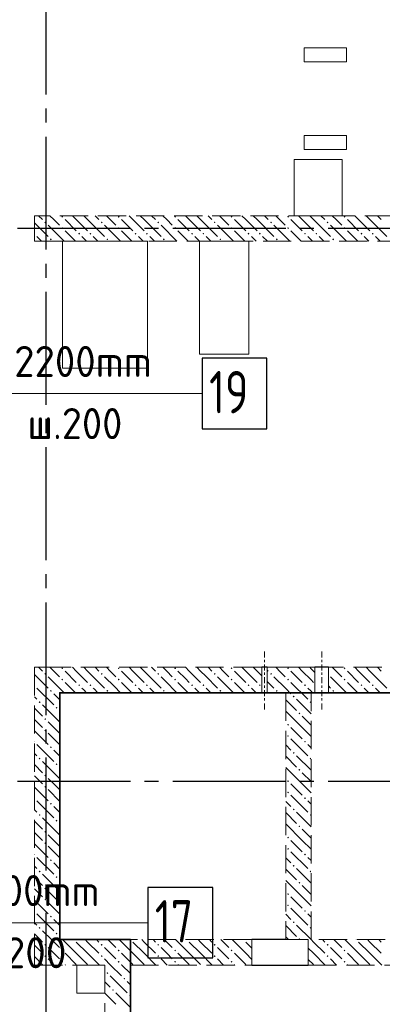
# Model space of a CAD drawing. Header units: millimetres. Extents: x 0 to 43617, y 0 to 59400.
# Tile 24 of 29: x 16140 to 18708, y 44672 to 51650. Entities that reach past the tile are written whole.
import ezdxf

# ---------------------------------------------------------------- set-up
doc = ezdxf.new("R2010")
doc.units = ezdxf.units.MM
doc.linetypes.add('______2', pattern=[270, 200, -70])
doc.linetypes.add('______5', pattern=[1100, 800, -100, 100, -100])
for name, color, linetype, lineweight in [('ДОП Верх по У', 7, 'Continuous', 25), ('Макрос окна_ макрос двери', 7, 'Continuous', 18), ('Оси', 40, '______5', 18), ('Позиционная метка номер позиции', 7, 'Continuous', 13), ('Размерная выноска', 7, 'Continuous', 13)]:
    doc.layers.add(name, color=color, linetype=linetype, lineweight=lineweight)
doc.layers.add('ЖБ Перекрытие верхний уровень', color=7, linetype='Continuous', lineweight=25, true_color=0xe0e0ff)
doc.layers.add('ЖБ Стена верхний уровень', color=7, linetype='Continuous', lineweight=25, true_color=0x006e00)
doc.styles.add('ISOCPEUR', font='txt')

msp = doc.modelspace()

# ---------------------------------------------------------------- hatches: boundary and pattern name
at = {"layer": 'ЖБ Стена верхний уровень', "linetype": 'Continuous', "lineweight": 18, "transparency": 33554687}
for points in [[(16434.5, 50253.1), (16440.9, 50259.6), (16447.4, 50253.1), (16440.9, 50246.6)], [(16834.5, 50253.1), (16840.9, 50259.6), (16847.4, 50253.1), (16840.9, 50246.6)], [(17234.5, 50253.1), (17240.9, 50259.6), (17247.4, 50253.1), (17240.9, 50246.6)], [(17634.5, 50253.1), (17640.9, 50259.6), (17647.4, 50253.1), (17640.9, 50246.6)], [(18034.5, 50253.1), (18040.9, 50259.6), (18047.4, 50253.1), (18040.9, 50246.6)], [(18434.5, 50253.1), (18440.9, 50259.6), (18447.4, 50253.1), (18440.9, 50246.6)], [(16314.5, 50213.1), (16321, 50219.6), (16327.5, 50213.1), (16321, 50206.6)], [(16434.5, 50173.1), (16440.9, 50179.6), (16447.4, 50173.1), (16440.9, 50166.6)], [(16714.5, 50213.1), (16721, 50219.6), (16727.5, 50213.1), (16721, 50206.6)], [(16834.5, 50173.1), (16840.9, 50179.6), (16847.4, 50173.1), (16840.9, 50166.6)], [(17114.5, 50213.1), (17121, 50219.6), (17127.5, 50213.1), (17121, 50206.6)], [(17234.5, 50173.1), (17240.9, 50179.6), (17247.4, 50173.1), (17240.9, 50166.6)], [(17514.5, 50213.1), (17521, 50219.6), (17527.5, 50213.1), (17521, 50206.6)], [(17634.5, 50173.1), (17640.9, 50179.6), (17647.4, 50173.1), (17640.9, 50166.6)], [(17914.5, 50213.1), (17921, 50219.6), (17927.5, 50213.1), (17921, 50206.6)], [(18034.5, 50173.1), (18040.9, 50179.6), (18047.4, 50173.1), (18040.9, 50166.6)], [(18314.5, 50213.1), (18321, 50219.6), (18327.5, 50213.1), (18321, 50206.6)], [(18434.5, 50173.1), (18440.9, 50179.6), (18447.4, 50173.1), (18440.9, 50166.6)], [(16244, 50136.6), (16247.4, 50133.1), (16244, 50129.7)], [(16554.4, 50133.1), (16560.9, 50139.6), (16567.4, 50133.1), (16560.9, 50126.6)], [(16634.5, 50133.1), (16640.9, 50139.6), (16647.4, 50133.1), (16640.9, 50126.6)], [(16954.4, 50133.1), (16960.9, 50139.6), (16967.4, 50133.1), (16960.9, 50126.6)], [(17034.5, 50133.1), (17040.9, 50139.6), (17047.4, 50133.1), (17040.9, 50126.6)], [(17354.4, 50133.1), (17360.9, 50139.6), (17367.4, 50133.1), (17360.9, 50126.6)], [(17434.5, 50133.1), (17440.9, 50139.6), (17447.4, 50133.1), (17440.9, 50126.6)], [(17754.4, 50133.1), (17760.9, 50139.6), (17767.4, 50133.1), (17760.9, 50126.6)], [(17834.5, 50133.1), (17840.9, 50139.6), (17847.4, 50133.1), (17840.9, 50126.6)], [(18154.4, 50133.1), (18160.9, 50139.6), (18167.4, 50133.1), (18160.9, 50126.6)], [(18234.5, 50133.1), (18240.9, 50139.6), (18247.4, 50133.1), (18240.9, 50126.6)], [(18554.4, 50133.1), (18560.9, 50139.6), (18567.4, 50133.1), (18560.9, 50126.6)], [(18634.5, 50133.1), (18640.9, 50139.6), (18647.4, 50133.1), (18640.9, 50126.6)], [(16354.4, 50093.1), (16360.9, 50099.6), (16367.4, 50093.1), (16360.9, 50086.6)], [(16754.4, 50093.1), (16760.9, 50099.6), (16767.4, 50093.1), (16760.9, 50086.6)], [(17154.4, 50093.1), (17160.9, 50099.6), (17167.4, 50093.1), (17160.9, 50086.6)], [(17554.4, 50093.1), (17560.9, 50099.6), (17567.4, 50093.1), (17560.9, 50086.6)], [(17954.4, 50093.1), (17960.9, 50099.6), (17967.4, 50093.1), (17960.9, 50086.6)], [(18354.4, 50093.1), (18360.9, 50099.6), (18367.4, 50093.1), (18360.9, 50086.6)], [(16434.5, 47053.1), (16440.9, 47059.6), (16447.4, 47053.1), (16440.9, 47046.6)], [(16834.5, 47053.1), (16840.9, 47059.6), (16847.4, 47053.1), (16840.9, 47046.6)], [(17234.5, 47053.1), (17240.9, 47059.6), (17247.4, 47053.1), (17240.9, 47046.6)], [(17634.5, 47053.1), (17640.9, 47059.6), (17647.4, 47053.1), (17640.9, 47046.6)], [(18034.5, 47053.1), (18040.9, 47059.6), (18047.4, 47053.1), (18040.9, 47046.6)], [(18434.5, 47053.1), (18440.9, 47059.6), (18447.4, 47053.1), (18440.9, 47046.6)], [(16314.5, 47013.1), (16321, 47019.6), (16327.5, 47013.1), (16321, 47006.6)], [(16434.5, 46973.1), (16440.9, 46979.6), (16447.4, 46973.1), (16440.9, 46966.6)], [(16714.5, 47013.1), (16721, 47019.6), (16727.5, 47013.1), (16721, 47006.6)], [(16834.5, 46973.1), (16840.9, 46979.6), (16847.4, 46973.1), (16840.9, 46966.6)], [(17114.5, 47013.1), (17121, 47019.6), (17127.5, 47013.1), (17121, 47006.6)], [(17514.5, 47013.1), (17521, 47019.6), (17527.5, 47013.1), (17521, 47006.6)], [(17634.5, 46973.1), (17640.9, 46979.6), (17647.4, 46973.1), (17640.9, 46966.6)], [(17914.5, 47013.1), (17921, 47019.6), (17927.5, 47013.1), (17921, 47006.6)], [(18034.5, 46973.1), (18040.9, 46979.6), (18047.4, 46973.1), (18040.9, 46966.6)], [(18326.5, 47014.1), (18327.4, 47013.1), (18326.5, 47012.2)], [(18434.5, 46973.1), (18440.9, 46979.6), (18447.4, 46973.1), (18440.9, 46966.6)], [(16244, 46936.6), (16247.4, 46933.1), (16244, 46929.7)], [(16354.4, 46893.1), (16360.9, 46899.6), (16367.4, 46893.1), (16360.9, 46886.6)], [(16554.4, 46933.1), (16560.9, 46939.6), (16567.4, 46933.1), (16560.9, 46926.6)], [(16634.5, 46933.1), (16640.9, 46939.6), (16647.4, 46933.1), (16640.9, 46926.6)], [(16754.4, 46893.1), (16760.9, 46899.6), (16767.4, 46893.1), (16760.9, 46886.6)], [(16954.4, 46933.1), (16960.9, 46939.6), (16967.4, 46933.1), (16960.9, 46926.6)], [(17034.5, 46933.1), (17040.9, 46939.6), (17047.4, 46933.1), (17040.9, 46926.6)], [(17154.4, 46893.1), (17160.9, 46899.6), (17167.4, 46893.1), (17160.9, 46886.6)], [(17354.4, 46933.1), (17360.9, 46939.6), (17367.4, 46933.1), (17360.9, 46926.6)], [(17434.5, 46933.1), (17440.9, 46939.6), (17447.4, 46933.1), (17440.9, 46926.6)], [(17554.4, 46893.1), (17560.9, 46899.6), (17567.4, 46893.1), (17560.9, 46886.6)], [(17754.4, 46933.1), (17760.9, 46939.6), (17767.4, 46933.1), (17760.9, 46926.6)], [(17834.5, 46933.1), (17840.9, 46939.6), (17847.4, 46933.1), (17840.9, 46926.6)], [(17954.4, 46893.1), (17960.9, 46899.6), (17967.4, 46893.1), (17960.9, 46886.6)], [(18154.4, 46933.1), (18160.9, 46939.6), (18167.4, 46933.1), (18160.9, 46926.6)], [(18354.4, 46893.1), (18360.9, 46899.6), (18367.4, 46893.1), (18360.9, 46886.6)], [(18554.4, 46933.1), (18560.9, 46939.6), (18567.4, 46933.1), (18560.9, 46926.6)], [(18634.5, 46933.1), (18640.9, 46939.6), (18647.4, 46933.1), (18640.9, 46926.6)], [(18074.5, 46853.1), (18081, 46859.6), (18087.5, 46853.1), (18081, 46846.6)], [(16274.5, 46813.1), (16281, 46819.6), (16287.5, 46813.1), (16281, 46806.6)], [(16394.5, 46773.1), (16401, 46779.6), (16407.5, 46773.1), (16401, 46766.6)], [(18194.5, 46813.1), (18201, 46819.6), (18204, 46816.6), (18204, 46809.7), (18201, 46806.6)], [(16314.5, 46693.1), (16321, 46699.6), (16327.5, 46693.1), (16321, 46686.6)], [(18114.5, 46733.1), (18121, 46739.6), (18127.5, 46733.1), (18121, 46726.6)], [(16314.5, 46613.1), (16321, 46619.6), (16327.5, 46613.1), (16321, 46606.6)], [(18034.5, 46653.1), (18040.9, 46659.6), (18047.4, 46653.1), (18040.9, 46646.6)], [(18034.5, 46573.1), (18040.9, 46579.6), (18047.4, 46573.1), (18040.9, 46566.6)], [(16244, 46536.6), (16247.4, 46533.1), (16244, 46529.7)], [(16354.4, 46493.1), (16360.9, 46499.6), (16367.4, 46493.1), (16360.9, 46486.6)], [(18154.4, 46533.1), (18160.9, 46539.6), (18167.4, 46533.1), (18160.9, 46526.6)], [(16274.5, 46413.1), (16281, 46419.6), (16287.5, 46413.1), (16281, 46406.6)], [(18074.5, 46453.1), (18081, 46459.6), (18087.5, 46453.1), (18081, 46446.6)], [(18194.5, 46413.1), (18201, 46419.6), (18204, 46416.6), (18204, 46409.7), (18201, 46406.6)], [(16394.5, 46373.1), (16401, 46379.6), (16407.5, 46373.1), (16401, 46366.6)], [(18114.5, 46333.1), (18121, 46339.6), (18127.5, 46333.1), (18121, 46326.6)], [(16314.5, 46293.1), (16321, 46299.6), (16327.5, 46293.1), (16321, 46286.6)], [(16314.5, 46213.1), (16321, 46219.6), (16327.5, 46213.1), (16321, 46206.6)], [(18034.5, 46253.1), (18040.9, 46259.6), (18047.4, 46253.1), (18040.9, 46246.6)], [(16244, 46136.6), (16247.4, 46133.1), (16244, 46129.7)], [(18034.5, 46173.1), (18040.9, 46179.6), (18047.4, 46173.1), (18040.9, 46166.6)], [(18154.4, 46133.1), (18160.9, 46139.6), (18167.4, 46133.1), (18160.9, 46126.6)], [(16354.4, 46093.1), (16360.9, 46099.6), (16367.4, 46093.1), (16360.9, 46086.6)], [(18074.5, 46053.1), (18081, 46059.6), (18087.5, 46053.1), (18081, 46046.6)], [(16274.5, 46013.1), (16281, 46019.6), (16287.5, 46013.1), (16281, 46006.6)], [(18194.5, 46013.1), (18201, 46019.6), (18204, 46016.6), (18204, 46009.7), (18201, 46006.6)], [(16394.5, 45973.1), (16401, 45979.6), (16407.5, 45973.1), (16401, 45966.6)], [(18114.5, 45933.1), (18121, 45939.6), (18127.5, 45933.1), (18121, 45926.6)], [(16314.5, 45893.1), (16321, 45899.6), (16327.5, 45893.1), (16321, 45886.6)], [(18034.5, 45853.1), (18040.9, 45859.6), (18047.4, 45853.1), (18040.9, 45846.6)], [(16314.5, 45813.1), (16321, 45819.6), (16327.5, 45813.1), (16321, 45806.6)], [(18034.5, 45773.1), (18040.9, 45779.6), (18047.4, 45773.1), (18040.9, 45766.6)], [(16244, 45736.6), (16247.4, 45733.1), (16244, 45729.7)], [(18154.4, 45733.1), (18160.9, 45739.6), (18167.4, 45733.1), (18160.9, 45726.6)], [(16354.4, 45693.1), (16360.9, 45699.6), (16367.4, 45693.1), (16360.9, 45686.6)], [(18074.5, 45653.1), (18081, 45659.6), (18087.5, 45653.1), (18081, 45646.6)], [(16274.5, 45613.1), (16281, 45619.6), (16287.5, 45613.1), (16281, 45606.6)], [(16394.5, 45573.1), (16401, 45579.6), (16407.5, 45573.1), (16401, 45566.6)], [(18194.5, 45613.1), (18201, 45619.6), (18204, 45616.6), (18204, 45609.7), (18201, 45606.6)], [(16314.5, 45493.1), (16321, 45499.6), (16327.5, 45493.1), (16321, 45486.6)], [(18114.5, 45533.1), (18121, 45539.6), (18127.5, 45533.1), (18121, 45526.6)], [(18034.5, 45453.1), (18040.9, 45459.6), (18047.4, 45453.1), (18040.9, 45446.6)], [(16314.5, 45413.1), (16321, 45419.6), (16327.5, 45413.1), (16321, 45406.6)], [(18034.5, 45373.1), (18040.9, 45379.6), (18047.4, 45373.1), (18040.9, 45366.6)], [(16244, 45336.6), (16247.4, 45333.1), (16244, 45329.7)], [(16354.4, 45293.1), (16360.9, 45299.6), (16367.4, 45293.1), (16360.9, 45286.6)], [(18154.4, 45333.1), (18160.9, 45339.6), (18167.4, 45333.1), (18160.9, 45326.6)], [(16274.5, 45213.1), (16281, 45219.6), (16287.5, 45213.1), (16281, 45206.6)], [(18074.5, 45253.1), (18081, 45259.6), (18087.5, 45253.1), (18081, 45246.6)], [(18194.5, 45213.1), (18201, 45219.6), (18204, 45216.6), (18204, 45209.7), (18201, 45206.6)], [(16394.5, 45173.1), (16401, 45179.6), (16407.5, 45173.1), (16401, 45166.6)], [(16314.5, 45093.1), (16321, 45099.6), (16327.5, 45093.1), (16321, 45086.6)], [(16524.3, 45130), (16521, 45126.6), (16517.6, 45130)], [(16714.5, 45093.1), (16721, 45099.6), (16727.5, 45093.1), (16721, 45086.6)], [(16924.3, 45130), (16921, 45126.6), (16917.6, 45130)], [(17114.5, 45093.1), (17121, 45099.6), (17127.5, 45093.1), (17121, 45086.6)], [(17324.3, 45130), (17321, 45126.6), (17317.6, 45130)], [(17514.5, 45093.1), (17521, 45099.6), (17527.5, 45093.1), (17521, 45086.6)], [(17724.3, 45130), (17721, 45126.6), (17717.6, 45130)], [(18114.5, 45133.1), (18121, 45139.6), (18127.5, 45133.1), (18124.3, 45130), (18117.6, 45130)], [(18314.5, 45093.1), (18321, 45099.6), (18327.4, 45093.1), (18321, 45086.6)], [(18524.3, 45130), (18521, 45126.6), (18517.6, 45130)], [(16314.5, 45013.1), (16321, 45019.6), (16327.5, 45013.1), (16321, 45006.6)], [(16434.5, 45053.1), (16440.9, 45059.6), (16447.4, 45053.1), (16440.9, 45046.6)], [(16714.5, 45013.1), (16721, 45019.6), (16727.5, 45013.1), (16721, 45006.6)], [(16834.5, 45053.1), (16840.9, 45059.6), (16847.4, 45053.1), (16840.9, 45046.6)], [(17114.5, 45013.1), (17121, 45019.6), (17127.5, 45013.1), (17121, 45006.6)], [(17234.5, 45053.1), (17240.9, 45059.6), (17247.4, 45053.1), (17240.9, 45046.6)], [(17514.5, 45013.1), (17521, 45019.6), (17527.5, 45013.1), (17521, 45006.6)], [(17634.5, 45053.1), (17640.9, 45059.6), (17647.4, 45053.1), (17640.9, 45046.6)], [(18314.5, 45013.1), (18321, 45019.6), (18327.4, 45013.1), (18321, 45006.6)], [(18434.5, 45053.1), (18440.9, 45059.6), (18447.4, 45053.1), (18440.9, 45046.6)], [(16434.5, 44973.1), (16440.9, 44979.6), (16447.4, 44973.1), (16440.9, 44966.6)], [(16834.5, 44973.1), (16840.9, 44979.6), (16847.4, 44973.1), (16840.9, 44966.6)], [(17234.5, 44973.1), (17240.9, 44979.6), (17247.4, 44973.1), (17240.9, 44966.6)], [(17634.5, 44973.1), (17640.9, 44979.6), (17647.4, 44973.1), (17640.9, 44966.6)], [(18434.5, 44973.1), (18440.9, 44979.6), (18447.4, 44973.1), (18440.9, 44966.6)], [(16754.4, 44893.1), (16760.9, 44899.6), (16767.4, 44893.1), (16760.9, 44886.6)], [(16874.5, 44853.1), (16881, 44859.6), (16887.5, 44853.1), (16881, 44846.6)], [(16794.5, 44773.1), (16801, 44779.6), (16807.5, 44773.1), (16801, 44766.6)], [(16914.5, 44733.1), (16921, 44739.6), (16924, 44736.6), (16924, 44729.7), (16921, 44726.6)]]:
    msp.add_hatch(color=7, dxfattribs=at).paths.add_polyline_path(points, flags=16)
h = msp.add_hatch(color=7, dxfattribs=at)
h.paths.add_polyline_path([(17246.9, 46972.6), (17236.2, 46971.4), (17240.9, 46966.6)])
h.paths.add_polyline_path([(17234.5, 46973.1), (17240.9, 46979.6), (17247.4, 46973.1), (17246.9, 46972.6), (17236.2, 46971.4)], flags=16)

# ---------------------------------------------------------------- linework, layer by layer
at = {"layer": 'ДОП Верх по У', "color": 7, "linetype": 'Continuous', "lineweight": 13, "transparency": 33554687}
for p, q in [((15231.6, 49000), (17317.6, 49000)), ((14847.2, 45250), (16955.2, 45250))]:
    msp.add_line(p, q, dxfattribs=at)
at = {"layer": 'ДОП Верх по У', "color": 7, "linetype": 'Continuous', "lineweight": 25, "transparency": 33554687}
for points in [[(17431.6, 48750), (17891.6, 48750), (17891.6, 49250), (17431.6, 49250), (17431.6, 48750)], [(17047.2, 45000), (17507.2, 45000), (17507.2, 45500), (17047.2, 45500), (17047.2, 45000)]]:
    msp.add_lwpolyline(points, dxfattribs=at)
at = {"layer": 'ЖБ Перекрытие верхний уровень', "color": 7, "linetype": 'Continuous', "lineweight": 18, "transparency": 33554687}
for p, q in [((18454, 51450), (18154, 51450)), ((18154, 51450), (18154, 51350)), ((18454, 51350), (18454, 51450)), ((18154, 51350), (18454, 51350)), ((18454, 50830), (18154, 50830)), ((18154, 50830), (18154, 50730)), ((18454, 50730), (18454, 50830)), ((18154, 50730), (18454, 50730)), ((18424, 50660), (18084, 50660)), ((18084, 50660), (18084, 50260)), ((18424, 50260), (18424, 50660)), ((18084, 50260), (18424, 50260)), ((17044, 50080), (16444, 50080)), ((16444, 50080), (16444, 49180)), ((17044, 49180), (17044, 50080)), ((17764, 50080), (17414, 50080)), ((17414, 50080), (17414, 49280)), ((17764, 49280), (17764, 50080)), ((17414, 49280), (17764, 49280)), ((16444, 49180), (17044, 49180)), ((20864, 46880), (16424, 46880)), ((16424, 46880), (16424, 45130)), ((16424, 45130), (16924, 45130)), ((16924, 45130), (16924, 44950)), ((16744, 44950), (16544, 44950)), ((16544, 44950), (16544, 44750)), ((16744, 44750), (16744, 44950)), ((16924, 44950), (16924, 43755)), ((16544, 44750), (16744, 44750))]:
    msp.add_line(p, q, dxfattribs=at)
at = {"layer": 'ЖБ Стена верхний уровень', "color": 251, "linetype": '______2', "lineweight": 13, "true_color": 0x656565, "transparency": 33554687}
for p, q in [((22024, 50260), (16244, 50260)), ((16244, 50260), (16244, 50080)), ((16244, 50080), (22024, 50080)), ((16424, 47060), (16244, 47060)), ((16244, 47060), (16244, 45130)), ((17854, 47060), (16424, 47060)), ((17854, 47060), (17854, 46880)), ((17854, 47060), (17854, 46880)), ((17894, 46880), (17894, 47060)), ((17894, 46880), (17894, 47060)), ((18024, 47060), (17894, 47060)), ((18204, 47060), (18024, 47060)), ((18231.5, 47060), (18204, 47060)), ((18231.5, 47060), (18231.5, 46880)), ((18326.5, 46880), (18326.5, 47060)), ((20864, 47060), (18326.5, 47060)), ((16424, 46880), (17854, 46880)), ((16424, 45130), (16424, 46880)), ((17894, 46880), (18024, 46880)), ((18024, 46880), (18024, 45130)), ((18204, 46880), (18231.5, 46880)), ((18204, 45130), (18204, 46880)), ((18326.5, 46880), (20864, 46880)), ((16244, 45130), (16244, 44950)), ((17784, 45130), (16424, 45130)), ((17784, 45130), (17784, 44950)), ((18024, 45130), (18184, 45130)), ((18184, 44950), (18184, 45130)), ((20619, 45130), (18204, 45130)), ((16244, 44950), (16744, 44950)), ((16744, 44950), (16744, 42420)), ((16924, 43855), (16924, 44950)), ((16924, 44950), (17784, 44950)), ((18184, 44950), (20619, 44950))]:
    msp.add_line(p, q, dxfattribs=at)
at = {"layer": 'ЖБ Стена верхний уровень', "color": 9, "linetype": 'Continuous', "lineweight": 18, "true_color": 0xc7c7c7, "transparency": 33554687}
for p, q in [((16274.1, 50260), (16301, 50233.1)), ((16381, 50233.1), (16354.1, 50260)), ((16540.9, 50233.1), (16514.1, 50260)), ((16594.1, 50260), (16621, 50233.1)), ((16674.1, 50260), (16701, 50233.1)), ((16781, 50233.1), (16754.1, 50260)), ((16940.9, 50233.1), (16914.1, 50260)), ((16994.1, 50260), (17021, 50233.1)), ((17074.1, 50260), (17101, 50233.1)), ((17181, 50233.1), (17154.1, 50260)), ((17340.9, 50233.1), (17314.1, 50260)), ((17394.1, 50260), (17421, 50233.1)), ((17474.1, 50260), (17501, 50233.1)), ((17581, 50233.1), (17554.1, 50260)), ((17740.9, 50233.1), (17714.1, 50260)), ((17794.1, 50260), (17821, 50233.1)), ((17874.1, 50260), (17901, 50233.1)), ((17981, 50233.1), (17954.1, 50260)), ((18140.9, 50233.1), (18114.1, 50260)), ((18194.1, 50260), (18221, 50233.1)), ((18274.1, 50260), (18301, 50233.1)), ((18381, 50233.1), (18354.1, 50260)), ((18540.9, 50233.1), (18514.1, 50260)), ((18594.1, 50260), (18621, 50233.1)), ((18674.1, 50260), (18701, 50233.1)), ((16244, 50210.1), (16340.9, 50113.1)), ((16340.9, 50193.1), (16454.1, 50080)), ((16421, 50193.1), (16381, 50233.1)), ((16460.9, 50233.1), (16540.9, 50153.1)), ((16540.9, 50233.1), (16621, 50153.1)), ((16621, 50233.1), (16740.9, 50113.1)), ((16740.9, 50193.1), (16854.1, 50080)), ((16821, 50193.1), (16781, 50233.1)), ((16860.9, 50233.1), (16940.9, 50153.1)), ((16940.9, 50233.1), (17021, 50153.1)), ((17021, 50233.1), (17140.9, 50113.1)), ((17140.9, 50193.1), (17254.1, 50080)), ((17221, 50193.1), (17181, 50233.1)), ((17260.9, 50233.1), (17340.9, 50153.1)), ((17340.9, 50233.1), (17421, 50153.1)), ((17421, 50233.1), (17540.9, 50113.1)), ((17540.9, 50193.1), (17654.1, 50080)), ((17621, 50193.1), (17581, 50233.1)), ((17660.9, 50233.1), (17740.9, 50153.1)), ((17740.9, 50233.1), (17821, 50153.1)), ((17821, 50233.1), (17940.9, 50113.1)), ((17940.9, 50193.1), (18054.1, 50080)), ((18021, 50193.1), (17981, 50233.1)), ((18060.9, 50233.1), (18140.9, 50153.1)), ((18140.9, 50233.1), (18221, 50153.1)), ((18221, 50233.1), (18340.9, 50113.1)), ((18340.9, 50193.1), (18454.1, 50080)), ((18421, 50193.1), (18381, 50233.1)), ((18460.9, 50233.1), (18540.9, 50153.1)), ((18540.9, 50233.1), (18621, 50153.1)), ((18621, 50233.1), (18740.9, 50113.1)), ((16260.9, 50113.1), (16294.1, 50080)), ((16460.9, 50153.1), (16534.1, 50080)), ((16614.1, 50080), (16581, 50113.1)), ((16660.9, 50113.1), (16694.1, 50080)), ((16860.9, 50153.1), (16934.1, 50080)), ((17014.1, 50080), (16981, 50113.1)), ((17060.9, 50113.1), (17094.1, 50080)), ((17260.9, 50153.1), (17334.1, 50080)), ((17414.1, 50080), (17381, 50113.1)), ((17460.9, 50113.1), (17494.1, 50080)), ((17660.9, 50153.1), (17734.1, 50080)), ((17814.1, 50080), (17781, 50113.1)), ((17860.9, 50113.1), (17894.1, 50080)), ((18060.9, 50153.1), (18134.1, 50080)), ((18214.1, 50080), (18181, 50113.1)), ((18260.9, 50113.1), (18294.1, 50080)), ((18460.9, 50153.1), (18534.1, 50080)), ((18614.1, 50080), (18581, 50113.1)), ((18660.9, 50113.1), (18694.1, 50080)), ((16274.1, 47060), (16301, 47033.1)), ((16381, 47033.1), (16354.1, 47060)), ((16421, 46993.1), (16381, 47033.1)), ((16460.9, 47033.1), (16540.9, 46953.1)), ((16540.9, 47033.1), (16514.1, 47060)), ((16540.9, 47033.1), (16621, 46953.1)), ((16594.1, 47060), (16621, 47033.1)), ((16674.1, 47060), (16701, 47033.1)), ((16781, 47033.1), (16754.1, 47060)), ((16821, 46993.1), (16781, 47033.1)), ((16860.9, 47033.1), (16940.9, 46953.1)), ((16940.9, 47033.1), (16914.1, 47060)), ((16940.9, 47033.1), (17021, 46953.1)), ((16994.1, 47060), (17021, 47033.1)), ((17074.1, 47060), (17101, 47033.1)), ((17181, 47033.1), (17154.1, 47060)), ((17221, 46993.1), (17181, 47033.1)), ((17340.9, 47033.1), (17314.1, 47060)), ((17394.1, 47060), (17421, 47033.1)), ((17474.1, 47060), (17501, 47033.1)), ((17581, 47033.1), (17554.1, 47060)), ((17740.9, 47033.1), (17714.1, 47060)), ((17821, 47033.1), (17854, 47000.1)), ((17894, 47040.1), (17901, 47033.1)), ((18021, 46993.1), (17981, 47033.1)), ((18060.9, 47033.1), (18140.9, 46953.1)), ((18140.9, 47033.1), (18114.1, 47060)), ((18140.9, 47033.1), (18204, 46970.1)), ((18194.1, 47060), (18204, 47050.1)), ((18204, 47050.1), (18221, 47033.1)), ((18221, 47033.1), (18231.5, 47022.6)), ((18381, 47033.1), (18354.1, 47060)), ((18421, 46993.1), (18381, 47033.1)), ((18460.9, 47033.1), (18540.9, 46953.1)), ((18540.9, 47033.1), (18514.1, 47060)), ((18540.9, 47033.1), (18621, 46953.1)), ((18594.1, 47060), (18621, 47033.1)), ((18621, 47033.1), (18740.9, 46913.1)), ((18674.1, 47060), (18701, 47033.1)), ((16244, 47010.1), (16340.9, 46913.1)), ((16340.9, 46993.1), (16424, 46910.1)), ((17540.9, 46993.1), (17654.1, 46880)), ((17940.9, 46993.1), (18024, 46910.1)), ((18204, 46970.1), (18221, 46953.1)), ((18340.9, 46993.1), (18454.1, 46880)), ((16260.9, 46913.1), (16381, 46793.1)), ((17014.1, 46880), (16981, 46913.1)), ((17060.9, 46913.1), (17094.1, 46880)), ((17260.9, 46953.1), (17334.1, 46880)), ((17414.1, 46880), (17381, 46913.1)), ((17460.9, 46913.1), (17494.1, 46880)), ((17660.9, 46953.1), (17734.1, 46880)), ((17814.1, 46880), (17781, 46913.1)), ((17894, 46960.1), (17940.9, 46913.1)), ((18024, 46910.1), (18060.9, 46873.1)), ((18060.9, 46953.1), (18181, 46833.1)), ((18204, 46890.1), (18181, 46913.1)), ((18326.5, 46927.6), (18340.9, 46913.1)), ((18460.9, 46953.1), (18534.1, 46880)), ((18614.1, 46880), (18581, 46913.1)), ((18660.9, 46913.1), (18694.1, 46880)), ((16260.9, 46833.1), (16244, 46850.1)), ((16381, 46873.1), (16424, 46830.1)), ((17894, 46880.1), (17894.1, 46880)), ((18024, 46830.1), (18101, 46753.1)), ((18204, 46730.1), (18101, 46833.1)), ((16244, 46770.1), (16301, 46713.1)), ((16301, 46793.1), (16421, 46673.1)), ((16244, 46690.1), (16301, 46633.1)), ((16424, 46750.1), (16421, 46753.1)), ((18140.9, 46633.1), (18024, 46750.1)), ((18140.9, 46713.1), (18204, 46650.1)), ((16381, 46633.1), (16340.9, 46673.1)), ((16421, 46593.1), (16381, 46633.1)), ((18060.9, 46633.1), (18140.9, 46553.1)), ((18140.9, 46633.1), (18204, 46570.1)), ((16244, 46610.1), (16340.9, 46513.1)), ((16340.9, 46593.1), (16424, 46510.1)), ((18060.9, 46553.1), (18181, 46433.1)), ((16260.9, 46513.1), (16381, 46393.1)), ((18024, 46510.1), (18060.9, 46473.1)), ((18204, 46490.1), (18181, 46513.1)), ((16260.9, 46433.1), (16244, 46450.1)), ((16381, 46473.1), (16424, 46430.1)), ((18024, 46430.1), (18101, 46353.1)), ((18204, 46330.1), (18101, 46433.1)), ((16244, 46370.1), (16301, 46313.1)), ((16301, 46393.1), (16421, 46273.1)), ((16424, 46350.1), (16421, 46353.1)), ((18140.9, 46233.1), (18024, 46350.1)), ((16244, 46290.1), (16301, 46233.1)), ((16381, 46233.1), (16340.9, 46273.1)), ((18140.9, 46313.1), (18204, 46250.1)), ((16244, 46210.1), (16340.9, 46113.1)), ((16421, 46193.1), (16381, 46233.1)), ((18060.9, 46233.1), (18140.9, 46153.1)), ((18140.9, 46233.1), (18204, 46170.1)), ((16340.9, 46193.1), (16424, 46110.1)), ((18060.9, 46153.1), (18181, 46033.1)), ((16260.9, 46113.1), (16381, 45993.1)), ((16381, 46073.1), (16424, 46030.1)), ((18024, 46110.1), (18060.9, 46073.1)), ((18204, 46090.1), (18181, 46113.1)), ((16260.9, 46033.1), (16244, 46050.1)), ((16301, 45993.1), (16421, 45873.1)), ((18024, 46030.1), (18101, 45953.1)), ((18204, 45930.1), (18101, 46033.1)), ((16244, 45970.1), (16301, 45913.1)), ((16424, 45950.1), (16421, 45953.1)), ((18140.9, 45833.1), (18024, 45950.1)), ((16244, 45890.1), (16301, 45833.1)), ((16381, 45833.1), (16340.9, 45873.1)), ((18140.9, 45913.1), (18204, 45850.1)), ((16244, 45810.1), (16340.9, 45713.1)), ((16340.9, 45793.1), (16424, 45710.1)), ((16421, 45793.1), (16381, 45833.1)), ((18060.9, 45833.1), (18140.9, 45753.1)), ((18140.9, 45833.1), (18204, 45770.1)), ((16260.9, 45713.1), (16381, 45593.1)), ((18024, 45710.1), (18060.9, 45673.1)), ((18060.9, 45753.1), (18181, 45633.1)), ((18204, 45690.1), (18181, 45713.1)), ((16260.9, 45633.1), (16244, 45650.1)), ((16381, 45673.1), (16424, 45630.1)), ((16244, 45570.1), (16301, 45513.1)), ((16301, 45593.1), (16421, 45473.1)), ((18024, 45630.1), (18101, 45553.1)), ((18204, 45530.1), (18101, 45633.1)), ((16424, 45550.1), (16421, 45553.1)), ((18140.9, 45433.1), (18024, 45550.1)), ((18140.9, 45513.1), (18204, 45450.1)), ((16244, 45490.1), (16301, 45433.1)), ((16381, 45433.1), (16340.9, 45473.1)), ((16421, 45393.1), (16381, 45433.1)), ((18060.9, 45433.1), (18140.9, 45353.1)), ((18140.9, 45433.1), (18204, 45370.1)), ((16244, 45410.1), (16340.9, 45313.1)), ((16340.9, 45393.1), (16424, 45310.1)), ((16260.9, 45313.1), (16381, 45193.1)), ((18024, 45310.1), (18060.9, 45273.1)), ((18060.9, 45353.1), (18181, 45233.1)), ((18204, 45290.1), (18181, 45313.1)), ((16260.9, 45233.1), (16244, 45250.1)), ((16381, 45273.1), (16424, 45230.1)), ((18024, 45230.1), (18101, 45153.1)), ((18204, 45130.1), (18101, 45233.1)), ((16244, 45170.1), (16284.1, 45130)), ((16301, 45193.1), (16364.1, 45130)), ((16424, 45150.1), (16421, 45153.1)), ((18044.1, 45130), (18024, 45150.1)), ((16244, 45090.1), (16301, 45033.1)), ((16284.1, 45130), (16301, 45113.1)), ((16364.1, 45130), (16421, 45073.1)), ((16540.9, 45033.1), (16444.1, 45130)), ((16540.9, 45113.1), (16621, 45033.1)), ((16621, 45113.1), (16604.1, 45130)), ((16621, 45113.1), (16701, 45033.1)), ((16684.1, 45130), (16701, 45113.1)), ((16764.1, 45130), (16821, 45073.1)), ((16940.9, 45033.1), (16844.1, 45130)), ((16940.9, 45113.1), (17021, 45033.1)), ((17021, 45113.1), (17004.1, 45130)), ((17021, 45113.1), (17101, 45033.1)), ((17084.1, 45130), (17101, 45113.1)), ((17164.1, 45130), (17221, 45073.1)), ((17340.9, 45033.1), (17244.1, 45130)), ((17340.9, 45113.1), (17421, 45033.1)), ((17421, 45113.1), (17404.1, 45130)), ((17421, 45113.1), (17501, 45033.1)), ((17484.1, 45130), (17501, 45113.1)), ((17564.1, 45130), (17621, 45073.1)), ((17740.9, 45033.1), (17644.1, 45130)), ((17740.9, 45113.1), (17784, 45070.1)), ((18221, 45113.1), (18204.1, 45130)), ((18221, 45113.1), (18301, 45033.1)), ((18284.1, 45130), (18301, 45113.1)), ((18364.1, 45130), (18421, 45073.1)), ((18540.9, 45033.1), (18444.1, 45130)), ((18540.9, 45113.1), (18621, 45033.1)), ((18621, 45113.1), (18604.1, 45130)), ((18621, 45113.1), (18701, 45033.1)), ((18684.1, 45130), (18701, 45113.1)), ((16244, 45010.1), (16304.1, 44950)), ((16381, 45033.1), (16340.9, 45073.1)), ((16421, 44993.1), (16381, 45033.1)), ((16460.9, 45033.1), (16540.9, 44953.1)), ((16540.9, 45033.1), (16621, 44953.1)), ((16621, 45033.1), (16704.1, 44950)), ((16781, 45033.1), (16740.9, 45073.1)), ((16821, 44993.1), (16781, 45033.1)), ((16860.9, 45033.1), (16940.9, 44953.1)), ((16940.9, 45033.1), (17021, 44953.1)), ((17021, 45033.1), (17104.1, 44950)), ((17181, 45033.1), (17140.9, 45073.1)), ((17221, 44993.1), (17181, 45033.1)), ((17260.9, 45033.1), (17340.9, 44953.1)), ((17340.9, 45033.1), (17421, 44953.1)), ((17421, 45033.1), (17504.1, 44950)), ((17581, 45033.1), (17540.9, 45073.1)), ((17621, 44993.1), (17581, 45033.1)), ((17660.9, 45033.1), (17740.9, 44953.1)), ((17740.9, 45033.1), (17784, 44990.1)), ((18184, 45070.1), (18221, 45033.1)), ((18221, 45033.1), (18304.1, 44950)), ((18381, 45033.1), (18340.9, 45073.1)), ((18421, 44993.1), (18381, 45033.1)), ((18460.9, 45033.1), (18540.9, 44953.1)), ((18540.9, 45033.1), (18621, 44953.1)), ((18621, 45033.1), (18704.1, 44950)), ((16340.9, 44993.1), (16384.1, 44950)), ((16460.9, 44953.1), (16464.1, 44950)), ((16740.9, 44993.1), (16784.1, 44950)), ((16784.1, 44950), (16860.9, 44873.1)), ((16860.9, 44953.1), (16864.1, 44950)), ((16864.1, 44950), (16924, 44890.1)), ((17140.9, 44993.1), (17184.1, 44950)), ((17260.9, 44953.1), (17264.1, 44950)), ((17540.9, 44993.1), (17584.1, 44950)), ((17660.9, 44953.1), (17664.1, 44950)), ((18184, 44990.1), (18221, 44953.1)), ((18340.9, 44993.1), (18384.1, 44950)), ((18460.9, 44953.1), (18464.1, 44950)), ((16781, 44873.1), (16901, 44753.1)), ((16744, 44830.1), (16781, 44793.1)), ((16924, 44810.1), (16901, 44833.1)), ((16744, 44750.1), (16821, 44673.1)), ((16924, 44650.1), (16821, 44753.1))]:
    msp.add_line(p, q, dxfattribs=at)
at = {"layer": 'ЖБ Стена верхний уровень', "color": 251, "linetype": '______2', "lineweight": 13, "true_color": 0x656565, "transparency": 33554687}
for points in [[(17874, 47129.8), (17874, 47171.6), (17874, 47129.8)], [(17874, 47129.8), (17874, 47171.6), (17874, 47129.8)], [(17874, 47113.2), (17874, 47097), (17874, 47113.2)], [(17874, 47113.2), (17874, 47097), (17874, 47113.2)], [(18279, 47129.8), (18279, 47171.6), (18279, 47129.8)], [(18279, 47113.2), (18279, 47097), (18279, 47113.2)], [(17874, 47038), (17874, 47079.8), (17874, 47038)], [(17874, 47038), (17874, 47079.8), (17874, 47038)], [(18279, 47038), (18279, 47079.8), (18279, 47038)], [(17874, 47022.5), (17874, 47006.2), (17874, 47022.5)], [(17874, 47022.5), (17874, 47006.2), (17874, 47022.5)], [(17874, 46947.5), (17874, 46989.3), (17874, 46947.5)], [(17874, 46947.5), (17874, 46989.3), (17874, 46947.5)], [(18279, 47022.5), (18279, 47006.2), (18279, 47022.5)], [(18279, 46947.5), (18279, 46989.3), (18279, 46947.5)], [(17874, 46931), (17874, 46914.7), (17874, 46931)], [(17874, 46931), (17874, 46914.7), (17874, 46931)], [(17874, 46855.7), (17874, 46897.5), (17874, 46855.7)], [(17874, 46855.7), (17874, 46897.5), (17874, 46855.7)], [(18279, 46931), (18279, 46914.7), (18279, 46931)], [(18279, 46855.7), (18279, 46897.5), (18279, 46855.7)], [(17874, 46840.2), (17874, 46823.9), (17874, 46840.2)], [(17874, 46840.2), (17874, 46823.9), (17874, 46840.2)], [(18279, 46840.2), (18279, 46823.9), (18279, 46840.2)], [(17874, 46761.2), (17874, 46803), (17874, 46761.2)], [(17874, 46761.2), (17874, 46803), (17874, 46761.2)], [(18279, 46761.2), (18279, 46803), (18279, 46761.2)]]:
    msp.add_lwpolyline(points, dxfattribs=at)
at = {"layer": 'ЖБ Стена верхний уровень', "color": 9, "linetype": 'Continuous', "lineweight": 18, "true_color": 0xc7c7c7, "transparency": 33554687}
for points in [[(16621, 47033.1), (16738.7, 46915.4), (16738.7, 46915.4), (16740.9, 46913.1)], [(17021, 47033.1), (17098.2, 46955.9), (17098.2, 46955.9), (17140.9, 46913.1)], [(17260.9, 47033.1), (17314, 46980.1), (17314, 46980.1), (17340.9, 46953.1)], [(17340.9, 47033.1), (17385.9, 46988.2), (17385.9, 46988.2), (17421, 46953.1)], [(17421, 47033.1), (17457.8, 46996.3), (17457.8, 46996.3), (17540.9, 46913.1)], [(17621, 46993.1), (17601.6, 47012.5), (17601.6, 47012.5), (17581, 47033.1)], [(17660.9, 47033.1), (17673.5, 47020.6), (17673.5, 47020.6), (17740.9, 46953.1)], [(17740.9, 47033.1), (17745.4, 47028.7), (17745.4, 47028.7), (17821, 46953.1)], [(17794.1, 47060), (17817.3, 47036.7), (17817.3, 47036.7), (17821, 47033.1)], [(17981, 47033.1), (17961.2, 47052.9), (17961.2, 47052.9), (17954.1, 47060)], [(16740.9, 46993.1), (16810.6, 46923.5), (16810.6, 46923.5), (16854.1, 46880)], [(17140.9, 46993.1), (17170.1, 46963.9), (17170.1, 46963.9), (17254.1, 46880)], [(16424, 46910.1), (16451, 46883), (16451, 46883), (16454.1, 46880)], [(16460.9, 46953.1), (16522.9, 46891.1), (16522.9, 46891.1), (16534.1, 46880)], [(16614.1, 46880), (16594.9, 46899.2), (16594.9, 46899.2), (16581, 46913.1)], [(16660.9, 46913.1), (16666.8, 46907.3), (16666.8, 46907.3), (16694.1, 46880)], [(16860.9, 46953.1), (16882.5, 46931.6), (16882.5, 46931.6), (16934.1, 46880)], [(18214.1, 46880), (18214.1, 46880), (18204, 46890.1)]]:
    msp.add_lwpolyline(points, dxfattribs=at)
at = {"layer": 'Макрос окна_ макрос двери', "color": 7, "linetype": 'Continuous', "lineweight": -3, "transparency": 33554687}
for p, q in [((17894, 47060), (17854, 47060)), ((17894, 47060), (17854, 47060)), ((18326.5, 47060), (18231.5, 47060)), ((18299, 47060), (18259, 47060)), ((17854, 46880), (17894, 46880)), ((17854, 46880), (17894, 46880)), ((18231.5, 46880), (18259, 46880)), ((18259, 46880), (18299, 46880)), ((18259, 46880), (18326.5, 46880)), ((18024, 45130), (17784, 45130)), ((17784, 44950), (18184, 44950))]:
    msp.add_line(p, q, dxfattribs=at)
at = {"layer": 'Оси', "color": 8, "linetype": '______5', "lineweight": -3, "transparency": 33554687}
for p, q in [((16324, 57420), (16324, 7100)), ((26824, 50170), (3600, 50170)), ((26824, 46250), (3600, 46250))]:
    msp.add_line(p, q, dxfattribs=at)
at = {"layer": 'Позиционная метка номер позиции', "color": 7, "linetype": 'Continuous', "lineweight": 13, "transparency": 33554687}
for points in [[(14431.6, 50030), (14931.6, 49530), (14931.6, 49000), (17431.6, 49000)], [(14893, 46350), (14547.2, 46004.2), (14547.2, 45250), (17047.2, 45250)]]:
    msp.add_lwpolyline(points, dxfattribs=at)
at = {"layer": 'Размерная выноска', "color": 7, "linetype": 'Continuous', "lineweight": 35, "transparency": 33554687}
msp.add_lwpolyline([(16924, 42420), (20969, 42420), (20969, 44950), (20864, 44950), (20864, 46880), (16424, 46880), (16424, 45130), (16924, 45130), (16924, 42420)], dxfattribs=at)

# ---------------------------------------------------------------- texts
at = {"layer": 'ДОП Верх по У', "color": 7, "linetype": 'Continuous', "lineweight": 13, "transparency": 33554687, "attachment_point": 7, "style": 'ISOCPEUR'}
for s, insert, char_height, width in [('\\W0.96;ø12 L=2200mm ', (15251.6, 49117.4), 220, 2150.523), ('\\W0.75;19', (17481.6, 48860), 300, 472.289), ('\\W0.95;15шт. ш.200 ', (15416.6, 48677.4), 220, 1819.893), ('\\W0.96;ø14 L=2200mm ', (14867.2, 45367.4), 220, 2172.611), ('\\W0.75;17', (17097.2, 45110), 300, 472.281), ('\\W0.97;6шт. ш.200 ', (15098.2, 44927.3), 220, 1712.324)]:
    msp.add_mtext(s, dxfattribs=dict(at, insert=insert, char_height=char_height, width=width))

doc.saveas('drawing.dxf')
